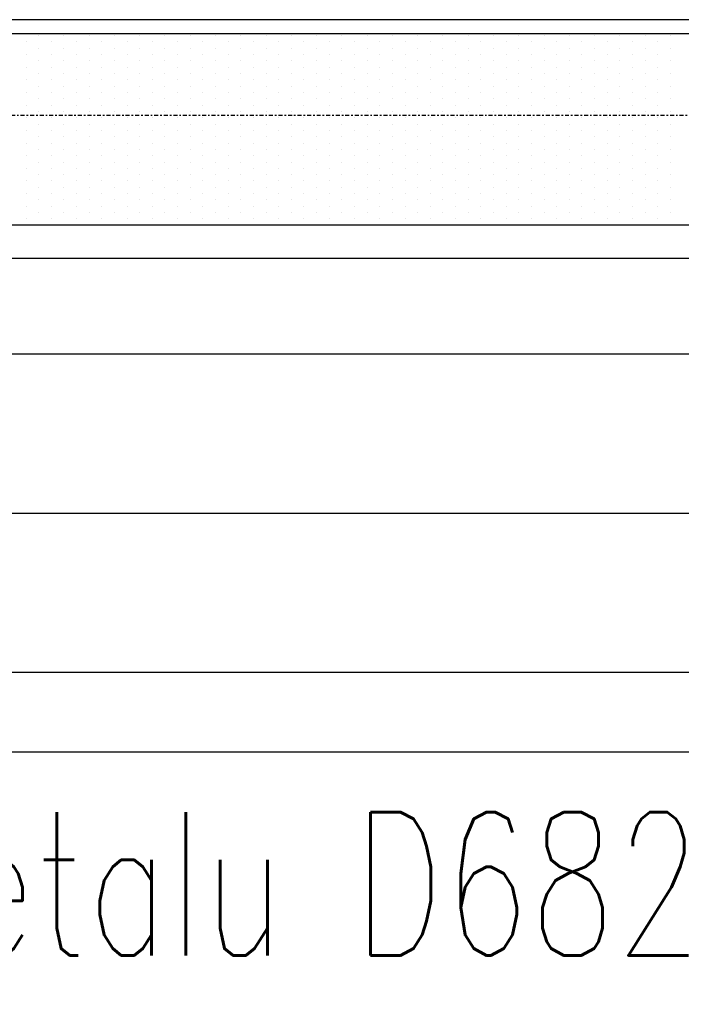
# Model space of a CAD drawing. Header units: inches. Extents: x -145354 to -97635, y 38777 to 78670.
# Tile 107 of 231: x -140589 to -140548, y 50526 to 50588. Entities that reach past the tile are written whole.
import ezdxf

# ---------------------------------------------------------------- set-up
doc = ezdxf.new("R2010")
doc.units = ezdxf.units.IN
doc.header["$MEASUREMENT"] = 0
doc.linetypes.add('DASHDOT', pattern=[1, 0.5, -0.25, 0, -0.25])
doc.linetypes.add('DASHED2', pattern=[0.375, 0.25, -0.125])
for name, color, linetype in [('cokół_widok', 255, 'Continuous'), ('Ele-balustrada', 64, 'Continuous'), ('Okn---okna', 5, 'Continuous'), ('Sc-nadproza kon', 5, 'DASHED2'), ('Sch-opis', 51, 'Continuous'), ('W-idok', 9, 'Continuous'), ('Wyp-grzejniki', 56, 'Continuous')]:
    doc.layers.add(name, color=color, linetype=linetype)
doc.styles.add('ROMANS', font='romans', dxfattribs={"width": 0.85})

# ---------------------------------------------------------------- blocks, each defined once
blk = doc.blocks.new('G_170')
at = {"layer": 'Wyp-grzejniki'}
for p, q in [((0, 0), (-180, 0)), ((-89.379, -0.506), (-89.379, -0.506)), ((-88.585, -0.11), (-88.585, -0.11)), ((-87.791, -0.506), (-87.791, -0.506)), ((-86.998, -0.11), (-86.998, -0.11)), ((-86.204, -0.506), (-86.204, -0.506)), ((-85.41, -0.11), (-85.41, -0.11)), ((-84.616, -0.506), (-84.616, -0.506)), ((-83.823, -0.11), (-83.823, -0.11)), ((-83.029, -0.506), (-83.029, -0.506)), ((-82.235, -0.11), (-82.235, -0.11)), ((-81.441, -0.506), (-81.441, -0.506)), ((-80.648, -0.11), (-80.648, -0.11)), ((-79.854, -0.506), (-79.854, -0.506)), ((-79.06, -0.11), (-79.06, -0.11)), ((-78.266, -0.506), (-78.266, -0.506)), ((-77.473, -0.11), (-77.473, -0.11)), ((-76.679, -0.506), (-76.679, -0.506)), ((-75.885, -0.11), (-75.885, -0.11)), ((-75.091, -0.506), (-75.091, -0.506)), ((-74.298, -0.11), (-74.298, -0.11)), ((-73.504, -0.506), (-73.504, -0.506)), ((-72.71, -0.11), (-72.71, -0.11)), ((-71.916, -0.506), (-71.916, -0.506)), ((-71.123, -0.11), (-71.123, -0.11)), ((-70.329, -0.506), (-70.329, -0.506)), ((-69.535, -0.11), (-69.535, -0.11)), ((-68.741, -0.506), (-68.741, -0.506)), ((-67.948, -0.11), (-67.948, -0.11)), ((-67.154, -0.506), (-67.154, -0.506)), ((-66.36, -0.11), (-66.36, -0.11)), ((-65.566, -0.506), (-65.566, -0.506)), ((-64.773, -0.11), (-64.773, -0.11)), ((-63.979, -0.506), (-63.979, -0.506)), ((-63.185, -0.11), (-63.185, -0.11)), ((-62.391, -0.506), (-62.391, -0.506)), ((-61.598, -0.11), (-61.598, -0.11)), ((-60.804, -0.506), (-60.804, -0.506)), ((-60.01, -0.11), (-60.01, -0.11)), ((-59.216, -0.506), (-59.216, -0.506)), ((-58.423, -0.11), (-58.423, -0.11)), ((-57.629, -0.506), (-57.629, -0.506)), ((-56.835, -0.11), (-56.835, -0.11)), ((-56.041, -0.506), (-56.041, -0.506)), ((-55.248, -0.11), (-55.248, -0.11)), ((-54.454, -0.506), (-54.454, -0.506)), ((-53.66, -0.11), (-53.66, -0.11)), ((-52.866, -0.506), (-52.866, -0.506)), ((-52.073, -0.11), (-52.073, -0.11)), ((-51.279, -0.506), (-51.279, -0.506)), ((-50.485, -0.11), (-50.485, -0.11)), ((-49.691, -0.506), (-49.691, -0.506)), ((-48.898, -0.11), (-48.898, -0.11)), ((-88.585, -0.903), (-88.585, -0.903)), ((-86.998, -0.903), (-86.998, -0.903)), ((-85.41, -0.903), (-85.41, -0.903)), ((-83.823, -0.903), (-83.823, -0.903)), ((-82.235, -0.903), (-82.235, -0.903)), ((-80.648, -0.903), (-80.648, -0.903)), ((-79.06, -0.903), (-79.06, -0.903)), ((-77.473, -0.903), (-77.473, -0.903)), ((-75.885, -0.903), (-75.885, -0.903)), ((-74.298, -0.903), (-74.298, -0.903)), ((-72.71, -0.903), (-72.71, -0.903)), ((-71.123, -0.903), (-71.123, -0.903)), ((-69.535, -0.903), (-69.535, -0.903)), ((-67.948, -0.903), (-67.948, -0.903)), ((-66.36, -0.903), (-66.36, -0.903)), ((-64.773, -0.903), (-64.773, -0.903)), ((-63.185, -0.903), (-63.185, -0.903)), ((-61.598, -0.903), (-61.598, -0.903)), ((-60.01, -0.903), (-60.01, -0.903)), ((-58.423, -0.903), (-58.423, -0.903)), ((-56.835, -0.903), (-56.835, -0.903)), ((-55.248, -0.903), (-55.248, -0.903)), ((-53.66, -0.903), (-53.66, -0.903)), ((-52.073, -0.903), (-52.073, -0.903)), ((-50.485, -0.903), (-50.485, -0.903)), ((-48.898, -0.903), (-48.898, -0.903)), ((-89.379, -1.3), (-89.379, -1.3)), ((-88.585, -1.697), (-88.585, -1.697)), ((-87.791, -1.3), (-87.791, -1.3)), ((-86.998, -1.697), (-86.998, -1.697)), ((-86.204, -1.3), (-86.204, -1.3)), ((-85.41, -1.697), (-85.41, -1.697)), ((-84.616, -1.3), (-84.616, -1.3)), ((-83.823, -1.697), (-83.823, -1.697)), ((-83.029, -1.3), (-83.029, -1.3)), ((-82.235, -1.697), (-82.235, -1.697)), ((-81.441, -1.3), (-81.441, -1.3)), ((-80.648, -1.697), (-80.648, -1.697)), ((-79.854, -1.3), (-79.854, -1.3)), ((-79.06, -1.697), (-79.06, -1.697)), ((-78.266, -1.3), (-78.266, -1.3)), ((-77.473, -1.697), (-77.473, -1.697)), ((-76.679, -1.3), (-76.679, -1.3)), ((-75.885, -1.697), (-75.885, -1.697)), ((-75.091, -1.3), (-75.091, -1.3)), ((-74.298, -1.697), (-74.298, -1.697)), ((-73.504, -1.3), (-73.504, -1.3)), ((-72.71, -1.697), (-72.71, -1.697)), ((-71.916, -1.3), (-71.916, -1.3)), ((-71.123, -1.697), (-71.123, -1.697)), ((-70.329, -1.3), (-70.329, -1.3)), ((-69.535, -1.697), (-69.535, -1.697)), ((-68.741, -1.3), (-68.741, -1.3)), ((-67.948, -1.697), (-67.948, -1.697)), ((-67.154, -1.3), (-67.154, -1.3)), ((-66.36, -1.697), (-66.36, -1.697)), ((-65.566, -1.3), (-65.566, -1.3)), ((-64.773, -1.697), (-64.773, -1.697)), ((-63.979, -1.3), (-63.979, -1.3)), ((-63.185, -1.697), (-63.185, -1.697)), ((-62.391, -1.3), (-62.391, -1.3)), ((-61.598, -1.697), (-61.598, -1.697)), ((-60.804, -1.3), (-60.804, -1.3)), ((-60.01, -1.697), (-60.01, -1.697)), ((-59.216, -1.3), (-59.216, -1.3)), ((-58.423, -1.697), (-58.423, -1.697)), ((-57.629, -1.3), (-57.629, -1.3)), ((-56.835, -1.697), (-56.835, -1.697)), ((-56.041, -1.3), (-56.041, -1.3)), ((-55.248, -1.697), (-55.248, -1.697)), ((-54.454, -1.3), (-54.454, -1.3)), ((-53.66, -1.697), (-53.66, -1.697)), ((-52.866, -1.3), (-52.866, -1.3)), ((-52.073, -1.697), (-52.073, -1.697)), ((-51.279, -1.3), (-51.279, -1.3)), ((-50.485, -1.697), (-50.485, -1.697)), ((-49.691, -1.3), (-49.691, -1.3)), ((-48.898, -1.697), (-48.898, -1.697)), ((-89.379, -2.094), (-89.379, -2.094)), ((-87.791, -2.094), (-87.791, -2.094)), ((-86.204, -2.094), (-86.204, -2.094)), ((-84.616, -2.094), (-84.616, -2.094)), ((-83.029, -2.094), (-83.029, -2.094)), ((-81.441, -2.094), (-81.441, -2.094)), ((-79.854, -2.094), (-79.854, -2.094)), ((-78.266, -2.094), (-78.266, -2.094)), ((-76.679, -2.094), (-76.679, -2.094)), ((-75.091, -2.094), (-75.091, -2.094)), ((-73.504, -2.094), (-73.504, -2.094)), ((-71.916, -2.094), (-71.916, -2.094)), ((-70.329, -2.094), (-70.329, -2.094)), ((-68.741, -2.094), (-68.741, -2.094)), ((-67.154, -2.094), (-67.154, -2.094)), ((-65.566, -2.094), (-65.566, -2.094)), ((-63.979, -2.094), (-63.979, -2.094)), ((-62.391, -2.094), (-62.391, -2.094)), ((-60.804, -2.094), (-60.804, -2.094)), ((-59.216, -2.094), (-59.216, -2.094)), ((-57.629, -2.094), (-57.629, -2.094)), ((-56.041, -2.094), (-56.041, -2.094)), ((-54.454, -2.094), (-54.454, -2.094)), ((-52.866, -2.094), (-52.866, -2.094)), ((-51.279, -2.094), (-51.279, -2.094)), ((-49.691, -2.094), (-49.691, -2.094)), ((-89.379, -2.888), (-89.379, -2.888)), ((-88.585, -2.491), (-88.585, -2.491)), ((-87.791, -2.888), (-87.791, -2.888)), ((-86.998, -2.491), (-86.998, -2.491)), ((-86.204, -2.888), (-86.204, -2.888)), ((-85.41, -2.491), (-85.41, -2.491)), ((-84.616, -2.888), (-84.616, -2.888)), ((-83.823, -2.491), (-83.823, -2.491)), ((-83.029, -2.888), (-83.029, -2.888)), ((-82.235, -2.491), (-82.235, -2.491)), ((-81.441, -2.888), (-81.441, -2.888)), ((-80.648, -2.491), (-80.648, -2.491)), ((-79.854, -2.888), (-79.854, -2.888)), ((-79.06, -2.491), (-79.06, -2.491)), ((-78.266, -2.888), (-78.266, -2.888)), ((-77.473, -2.491), (-77.473, -2.491)), ((-76.679, -2.888), (-76.679, -2.888)), ((-75.885, -2.491), (-75.885, -2.491)), ((-75.091, -2.888), (-75.091, -2.888)), ((-74.298, -2.491), (-74.298, -2.491)), ((-73.504, -2.888), (-73.504, -2.888)), ((-72.71, -2.491), (-72.71, -2.491)), ((-71.916, -2.888), (-71.916, -2.888)), ((-71.123, -2.491), (-71.123, -2.491)), ((-70.329, -2.888), (-70.329, -2.888)), ((-69.535, -2.491), (-69.535, -2.491)), ((-68.741, -2.888), (-68.741, -2.888)), ((-67.948, -2.491), (-67.948, -2.491)), ((-67.154, -2.888), (-67.154, -2.888)), ((-66.36, -2.491), (-66.36, -2.491)), ((-65.566, -2.888), (-65.566, -2.888)), ((-64.773, -2.491), (-64.773, -2.491)), ((-63.979, -2.888), (-63.979, -2.888)), ((-63.185, -2.491), (-63.185, -2.491)), ((-62.391, -2.888), (-62.391, -2.888)), ((-61.598, -2.491), (-61.598, -2.491)), ((-60.804, -2.888), (-60.804, -2.888)), ((-60.01, -2.491), (-60.01, -2.491)), ((-59.216, -2.888), (-59.216, -2.888)), ((-58.423, -2.491), (-58.423, -2.491)), ((-57.629, -2.888), (-57.629, -2.888)), ((-56.835, -2.491), (-56.835, -2.491)), ((-56.041, -2.888), (-56.041, -2.888)), ((-55.248, -2.491), (-55.248, -2.491)), ((-54.454, -2.888), (-54.454, -2.888)), ((-53.66, -2.491), (-53.66, -2.491)), ((-52.866, -2.888), (-52.866, -2.888)), ((-52.073, -2.491), (-52.073, -2.491)), ((-51.279, -2.888), (-51.279, -2.888)), ((-50.485, -2.491), (-50.485, -2.491)), ((-49.691, -2.888), (-49.691, -2.888)), ((-48.898, -2.491), (-48.898, -2.491)), ((-89.379, -3.681), (-89.379, -3.681)), ((-88.585, -3.285), (-88.585, -3.285)), ((-87.791, -3.681), (-87.791, -3.681)), ((-86.998, -3.285), (-86.998, -3.285)), ((-86.204, -3.681), (-86.204, -3.681)), ((-85.41, -3.285), (-85.41, -3.285)), ((-84.616, -3.681), (-84.616, -3.681)), ((-83.823, -3.285), (-83.823, -3.285)), ((-83.029, -3.681), (-83.029, -3.681)), ((-82.235, -3.285), (-82.235, -3.285)), ((-81.441, -3.681), (-81.441, -3.681)), ((-80.648, -3.285), (-80.648, -3.285)), ((-79.854, -3.681), (-79.854, -3.681)), ((-79.06, -3.285), (-79.06, -3.285)), ((-78.266, -3.681), (-78.266, -3.681)), ((-77.473, -3.285), (-77.473, -3.285)), ((-76.679, -3.681), (-76.679, -3.681)), ((-75.885, -3.285), (-75.885, -3.285)), ((-75.091, -3.681), (-75.091, -3.681)), ((-74.298, -3.285), (-74.298, -3.285)), ((-73.504, -3.681), (-73.504, -3.681)), ((-72.71, -3.285), (-72.71, -3.285)), ((-71.916, -3.681), (-71.916, -3.681)), ((-71.123, -3.285), (-71.123, -3.285)), ((-70.329, -3.681), (-70.329, -3.681)), ((-69.535, -3.285), (-69.535, -3.285)), ((-68.741, -3.681), (-68.741, -3.681)), ((-67.948, -3.285), (-67.948, -3.285)), ((-67.154, -3.681), (-67.154, -3.681)), ((-66.36, -3.285), (-66.36, -3.285)), ((-65.566, -3.681), (-65.566, -3.681)), ((-64.773, -3.285), (-64.773, -3.285)), ((-63.979, -3.681), (-63.979, -3.681)), ((-63.185, -3.285), (-63.185, -3.285)), ((-62.391, -3.681), (-62.391, -3.681)), ((-61.598, -3.285), (-61.598, -3.285)), ((-60.804, -3.681), (-60.804, -3.681)), ((-60.01, -3.285), (-60.01, -3.285)), ((-59.216, -3.681), (-59.216, -3.681)), ((-58.423, -3.285), (-58.423, -3.285)), ((-57.629, -3.681), (-57.629, -3.681)), ((-56.835, -3.285), (-56.835, -3.285)), ((-56.041, -3.681), (-56.041, -3.681)), ((-55.248, -3.285), (-55.248, -3.285)), ((-54.454, -3.681), (-54.454, -3.681)), ((-53.66, -3.285), (-53.66, -3.285)), ((-52.866, -3.681), (-52.866, -3.681)), ((-52.073, -3.285), (-52.073, -3.285)), ((-51.279, -3.681), (-51.279, -3.681)), ((-50.485, -3.285), (-50.485, -3.285)), ((-49.691, -3.681), (-49.691, -3.681)), ((-48.898, -3.285), (-48.898, -3.285)), ((-88.585, -4.078), (-88.585, -4.078)), ((-86.998, -4.078), (-86.998, -4.078)), ((-85.41, -4.078), (-85.41, -4.078)), ((-83.823, -4.078), (-83.823, -4.078)), ((-82.235, -4.078), (-82.235, -4.078)), ((-80.648, -4.078), (-80.648, -4.078)), ((-79.06, -4.078), (-79.06, -4.078)), ((-77.473, -4.078), (-77.473, -4.078)), ((-75.885, -4.078), (-75.885, -4.078)), ((-74.298, -4.078), (-74.298, -4.078)), ((-72.71, -4.078), (-72.71, -4.078)), ((-71.123, -4.078), (-71.123, -4.078)), ((-69.535, -4.078), (-69.535, -4.078)), ((-67.948, -4.078), (-67.948, -4.078)), ((-66.36, -4.078), (-66.36, -4.078)), ((-64.773, -4.078), (-64.773, -4.078)), ((-63.185, -4.078), (-63.185, -4.078)), ((-61.598, -4.078), (-61.598, -4.078)), ((-60.01, -4.078), (-60.01, -4.078)), ((-58.423, -4.078), (-58.423, -4.078)), ((-56.835, -4.078), (-56.835, -4.078)), ((-55.248, -4.078), (-55.248, -4.078)), ((-53.66, -4.078), (-53.66, -4.078)), ((-52.073, -4.078), (-52.073, -4.078)), ((-50.485, -4.078), (-50.485, -4.078)), ((-48.898, -4.078), (-48.898, -4.078)), ((-89.379, -4.475), (-89.379, -4.475)), ((-88.585, -4.872), (-88.585, -4.872)), ((-87.791, -4.475), (-87.791, -4.475)), ((-86.998, -4.872), (-86.998, -4.872)), ((-86.204, -4.475), (-86.204, -4.475)), ((-85.41, -4.872), (-85.41, -4.872)), ((-84.616, -4.475), (-84.616, -4.475)), ((-83.823, -4.872), (-83.823, -4.872)), ((-83.029, -4.475), (-83.029, -4.475)), ((-82.235, -4.872), (-82.235, -4.872)), ((-81.441, -4.475), (-81.441, -4.475)), ((-80.648, -4.872), (-80.648, -4.872)), ((-79.854, -4.475), (-79.854, -4.475)), ((-79.06, -4.872), (-79.06, -4.872)), ((-78.266, -4.475), (-78.266, -4.475)), ((-77.473, -4.872), (-77.473, -4.872)), ((-76.679, -4.475), (-76.679, -4.475)), ((-75.885, -4.872), (-75.885, -4.872)), ((-75.091, -4.475), (-75.091, -4.475)), ((-74.298, -4.872), (-74.298, -4.872)), ((-73.504, -4.475), (-73.504, -4.475)), ((-72.71, -4.872), (-72.71, -4.872)), ((-71.916, -4.475), (-71.916, -4.475)), ((-71.123, -4.872), (-71.123, -4.872)), ((-70.329, -4.475), (-70.329, -4.475)), ((-69.535, -4.872), (-69.535, -4.872)), ((-68.741, -4.475), (-68.741, -4.475)), ((-67.948, -4.872), (-67.948, -4.872)), ((-67.154, -4.475), (-67.154, -4.475)), ((-66.36, -4.872), (-66.36, -4.872)), ((-65.566, -4.475), (-65.566, -4.475)), ((-64.773, -4.872), (-64.773, -4.872)), ((-63.979, -4.475), (-63.979, -4.475)), ((-63.185, -4.872), (-63.185, -4.872)), ((-62.391, -4.475), (-62.391, -4.475)), ((-61.598, -4.872), (-61.598, -4.872)), ((-60.804, -4.475), (-60.804, -4.475)), ((-60.01, -4.872), (-60.01, -4.872)), ((-59.216, -4.475), (-59.216, -4.475)), ((-58.423, -4.872), (-58.423, -4.872)), ((-57.629, -4.475), (-57.629, -4.475)), ((-56.835, -4.872), (-56.835, -4.872)), ((-56.041, -4.475), (-56.041, -4.475)), ((-55.248, -4.872), (-55.248, -4.872)), ((-54.454, -4.475), (-54.454, -4.475)), ((-53.66, -4.872), (-53.66, -4.872)), ((-52.866, -4.475), (-52.866, -4.475)), ((-52.073, -4.872), (-52.073, -4.872)), ((-51.279, -4.475), (-51.279, -4.475)), ((-50.485, -4.872), (-50.485, -4.872)), ((-49.691, -4.475), (-49.691, -4.475)), ((-48.898, -4.872), (-48.898, -4.872)), ((-89.379, -5.269), (-89.379, -5.269)), ((-87.791, -5.269), (-87.791, -5.269)), ((-86.204, -5.269), (-86.204, -5.269)), ((-84.616, -5.269), (-84.616, -5.269)), ((-83.029, -5.269), (-83.029, -5.269)), ((-81.441, -5.269), (-81.441, -5.269)), ((-79.854, -5.269), (-79.854, -5.269)), ((-78.266, -5.269), (-78.266, -5.269)), ((-76.679, -5.269), (-76.679, -5.269)), ((-75.091, -5.269), (-75.091, -5.269)), ((-73.504, -5.269), (-73.504, -5.269)), ((-71.916, -5.269), (-71.916, -5.269)), ((-70.329, -5.269), (-70.329, -5.269)), ((-68.741, -5.269), (-68.741, -5.269)), ((-67.154, -5.269), (-67.154, -5.269)), ((-65.566, -5.269), (-65.566, -5.269)), ((-63.979, -5.269), (-63.979, -5.269)), ((-62.391, -5.269), (-62.391, -5.269)), ((-60.804, -5.269), (-60.804, -5.269)), ((-59.216, -5.269), (-59.216, -5.269)), ((-57.629, -5.269), (-57.629, -5.269)), ((-56.041, -5.269), (-56.041, -5.269)), ((-54.454, -5.269), (-54.454, -5.269)), ((-52.866, -5.269), (-52.866, -5.269)), ((-51.279, -5.269), (-51.279, -5.269)), ((-49.691, -5.269), (-49.691, -5.269)), ((-89.379, -6.063), (-89.379, -6.063)), ((-88.585, -5.666), (-88.585, -5.666)), ((-87.791, -6.063), (-87.791, -6.063)), ((-86.998, -5.666), (-86.998, -5.666)), ((-86.204, -6.063), (-86.204, -6.063)), ((-85.41, -5.666), (-85.41, -5.666)), ((-84.616, -6.063), (-84.616, -6.063)), ((-83.823, -5.666), (-83.823, -5.666)), ((-83.029, -6.063), (-83.029, -6.063)), ((-82.235, -5.666), (-82.235, -5.666)), ((-81.441, -6.063), (-81.441, -6.063)), ((-80.648, -5.666), (-80.648, -5.666)), ((-79.854, -6.063), (-79.854, -6.063)), ((-79.06, -5.666), (-79.06, -5.666)), ((-78.266, -6.063), (-78.266, -6.063)), ((-77.473, -5.666), (-77.473, -5.666)), ((-76.679, -6.063), (-76.679, -6.063)), ((-75.885, -5.666), (-75.885, -5.666)), ((-75.091, -6.063), (-75.091, -6.063)), ((-74.298, -5.666), (-74.298, -5.666)), ((-73.504, -6.063), (-73.504, -6.063)), ((-72.71, -5.666), (-72.71, -5.666)), ((-71.916, -6.063), (-71.916, -6.063)), ((-71.123, -5.666), (-71.123, -5.666)), ((-70.329, -6.063), (-70.329, -6.063)), ((-69.535, -5.666), (-69.535, -5.666)), ((-68.741, -6.063), (-68.741, -6.063)), ((-67.948, -5.666), (-67.948, -5.666)), ((-67.154, -6.063), (-67.154, -6.063)), ((-66.36, -5.666), (-66.36, -5.666)), ((-65.566, -6.063), (-65.566, -6.063)), ((-64.773, -5.666), (-64.773, -5.666)), ((-63.979, -6.063), (-63.979, -6.063)), ((-63.185, -5.666), (-63.185, -5.666)), ((-62.391, -6.063), (-62.391, -6.063)), ((-61.598, -5.666), (-61.598, -5.666)), ((-60.804, -6.063), (-60.804, -6.063)), ((-60.01, -5.666), (-60.01, -5.666)), ((-59.216, -6.063), (-59.216, -6.063)), ((-58.423, -5.666), (-58.423, -5.666)), ((-57.629, -6.063), (-57.629, -6.063)), ((-56.835, -5.666), (-56.835, -5.666)), ((-56.041, -6.063), (-56.041, -6.063)), ((-55.248, -5.666), (-55.248, -5.666)), ((-54.454, -6.063), (-54.454, -6.063)), ((-53.66, -5.666), (-53.66, -5.666)), ((-52.866, -6.063), (-52.866, -6.063)), ((-52.073, -5.666), (-52.073, -5.666)), ((-51.279, -6.063), (-51.279, -6.063)), ((-50.485, -5.666), (-50.485, -5.666)), ((-49.691, -6.063), (-49.691, -6.063)), ((-48.898, -5.666), (-48.898, -5.666)), ((-88.585, -6.46), (-88.585, -6.46)), ((-86.998, -6.46), (-86.998, -6.46)), ((-85.41, -6.46), (-85.41, -6.46)), ((-83.823, -6.46), (-83.823, -6.46)), ((-82.235, -6.46), (-82.235, -6.46)), ((-80.648, -6.46), (-80.648, -6.46)), ((-79.06, -6.46), (-79.06, -6.46)), ((-77.473, -6.46), (-77.473, -6.46)), ((-75.885, -6.46), (-75.885, -6.46)), ((-74.298, -6.46), (-74.298, -6.46)), ((-72.71, -6.46), (-72.71, -6.46)), ((-71.123, -6.46), (-71.123, -6.46)), ((-69.535, -6.46), (-69.535, -6.46)), ((-67.948, -6.46), (-67.948, -6.46)), ((-66.36, -6.46), (-66.36, -6.46)), ((-64.773, -6.46), (-64.773, -6.46)), ((-63.185, -6.46), (-63.185, -6.46)), ((-61.598, -6.46), (-61.598, -6.46)), ((-60.01, -6.46), (-60.01, -6.46)), ((-58.423, -6.46), (-58.423, -6.46)), ((-56.835, -6.46), (-56.835, -6.46)), ((-55.248, -6.46), (-55.248, -6.46)), ((-53.66, -6.46), (-53.66, -6.46)), ((-52.073, -6.46), (-52.073, -6.46)), ((-50.485, -6.46), (-50.485, -6.46)), ((-48.898, -6.46), (-48.898, -6.46)), ((-89.379, -6.856), (-89.379, -6.856)), ((-88.585, -7.253), (-88.585, -7.253)), ((-87.791, -6.856), (-87.791, -6.856)), ((-86.998, -7.253), (-86.998, -7.253)), ((-86.204, -6.856), (-86.204, -6.856)), ((-85.41, -7.253), (-85.41, -7.253)), ((-84.616, -6.856), (-84.616, -6.856)), ((-83.823, -7.253), (-83.823, -7.253)), ((-83.029, -6.856), (-83.029, -6.856)), ((-82.235, -7.253), (-82.235, -7.253)), ((-81.441, -6.856), (-81.441, -6.856)), ((-80.648, -7.253), (-80.648, -7.253)), ((-79.854, -6.856), (-79.854, -6.856)), ((-79.06, -7.253), (-79.06, -7.253)), ((-78.266, -6.856), (-78.266, -6.856)), ((-77.473, -7.253), (-77.473, -7.253)), ((-76.679, -6.856), (-76.679, -6.856)), ((-75.885, -7.253), (-75.885, -7.253)), ((-75.091, -6.856), (-75.091, -6.856)), ((-74.298, -7.253), (-74.298, -7.253)), ((-73.504, -6.856), (-73.504, -6.856)), ((-72.71, -7.253), (-72.71, -7.253)), ((-71.916, -6.856), (-71.916, -6.856)), ((-71.123, -7.253), (-71.123, -7.253)), ((-70.329, -6.856), (-70.329, -6.856)), ((-69.535, -7.253), (-69.535, -7.253)), ((-68.741, -6.856), (-68.741, -6.856)), ((-67.948, -7.253), (-67.948, -7.253)), ((-67.154, -6.856), (-67.154, -6.856)), ((-66.36, -7.253), (-66.36, -7.253)), ((-65.566, -6.856), (-65.566, -6.856)), ((-64.773, -7.253), (-64.773, -7.253)), ((-63.979, -6.856), (-63.979, -6.856)), ((-63.185, -7.253), (-63.185, -7.253)), ((-62.391, -6.856), (-62.391, -6.856)), ((-61.598, -7.253), (-61.598, -7.253)), ((-60.804, -6.856), (-60.804, -6.856)), ((-60.01, -7.253), (-60.01, -7.253)), ((-59.216, -6.856), (-59.216, -6.856)), ((-58.423, -7.253), (-58.423, -7.253)), ((-57.629, -6.856), (-57.629, -6.856)), ((-56.835, -7.253), (-56.835, -7.253)), ((-56.041, -6.856), (-56.041, -6.856)), ((-55.248, -7.253), (-55.248, -7.253)), ((-54.454, -6.856), (-54.454, -6.856)), ((-53.66, -7.253), (-53.66, -7.253)), ((-52.866, -6.856), (-52.866, -6.856)), ((-52.073, -7.253), (-52.073, -7.253)), ((-51.279, -6.856), (-51.279, -6.856)), ((-50.485, -7.253), (-50.485, -7.253)), ((-49.691, -6.856), (-49.691, -6.856)), ((-48.898, -7.253), (-48.898, -7.253)), ((-89.379, -7.65), (-89.379, -7.65)), ((-87.791, -7.65), (-87.791, -7.65)), ((-86.204, -7.65), (-86.204, -7.65)), ((-84.616, -7.65), (-84.616, -7.65)), ((-83.029, -7.65), (-83.029, -7.65)), ((-81.441, -7.65), (-81.441, -7.65)), ((-79.854, -7.65), (-79.854, -7.65)), ((-78.266, -7.65), (-78.266, -7.65)), ((-76.679, -7.65), (-76.679, -7.65)), ((-75.091, -7.65), (-75.091, -7.65)), ((-73.504, -7.65), (-73.504, -7.65)), ((-71.916, -7.65), (-71.916, -7.65)), ((-70.329, -7.65), (-70.329, -7.65)), ((-68.741, -7.65), (-68.741, -7.65)), ((-67.154, -7.65), (-67.154, -7.65)), ((-65.566, -7.65), (-65.566, -7.65)), ((-63.979, -7.65), (-63.979, -7.65)), ((-62.391, -7.65), (-62.391, -7.65)), ((-60.804, -7.65), (-60.804, -7.65)), ((-59.216, -7.65), (-59.216, -7.65)), ((-57.629, -7.65), (-57.629, -7.65)), ((-56.041, -7.65), (-56.041, -7.65)), ((-54.454, -7.65), (-54.454, -7.65)), ((-52.866, -7.65), (-52.866, -7.65)), ((-51.279, -7.65), (-51.279, -7.65)), ((-49.691, -7.65), (-49.691, -7.65)), ((-89.379, -8.444), (-89.379, -8.444)), ((-88.585, -8.047), (-88.585, -8.047)), ((-87.791, -8.444), (-87.791, -8.444)), ((-86.998, -8.047), (-86.998, -8.047)), ((-86.204, -8.444), (-86.204, -8.444)), ((-85.41, -8.047), (-85.41, -8.047)), ((-84.616, -8.444), (-84.616, -8.444)), ((-83.823, -8.047), (-83.823, -8.047)), ((-83.029, -8.444), (-83.029, -8.444)), ((-82.235, -8.047), (-82.235, -8.047)), ((-81.441, -8.444), (-81.441, -8.444)), ((-80.648, -8.047), (-80.648, -8.047)), ((-79.854, -8.444), (-79.854, -8.444)), ((-79.06, -8.047), (-79.06, -8.047)), ((-78.266, -8.444), (-78.266, -8.444)), ((-77.473, -8.047), (-77.473, -8.047)), ((-76.679, -8.444), (-76.679, -8.444)), ((-75.885, -8.047), (-75.885, -8.047)), ((-75.091, -8.444), (-75.091, -8.444)), ((-74.298, -8.047), (-74.298, -8.047)), ((-73.504, -8.444), (-73.504, -8.444)), ((-72.71, -8.047), (-72.71, -8.047)), ((-71.916, -8.444), (-71.916, -8.444)), ((-71.123, -8.047), (-71.123, -8.047)), ((-70.329, -8.444), (-70.329, -8.444)), ((-69.535, -8.047), (-69.535, -8.047)), ((-68.741, -8.444), (-68.741, -8.444)), ((-67.948, -8.047), (-67.948, -8.047)), ((-67.154, -8.444), (-67.154, -8.444)), ((-66.36, -8.047), (-66.36, -8.047)), ((-65.566, -8.444), (-65.566, -8.444)), ((-64.773, -8.047), (-64.773, -8.047)), ((-63.979, -8.444), (-63.979, -8.444)), ((-63.185, -8.047), (-63.185, -8.047)), ((-62.391, -8.444), (-62.391, -8.444)), ((-61.598, -8.047), (-61.598, -8.047)), ((-60.804, -8.444), (-60.804, -8.444)), ((-60.01, -8.047), (-60.01, -8.047)), ((-59.216, -8.444), (-59.216, -8.444)), ((-58.423, -8.047), (-58.423, -8.047)), ((-57.629, -8.444), (-57.629, -8.444)), ((-56.835, -8.047), (-56.835, -8.047)), ((-56.041, -8.444), (-56.041, -8.444)), ((-55.248, -8.047), (-55.248, -8.047)), ((-54.454, -8.444), (-54.454, -8.444)), ((-53.66, -8.047), (-53.66, -8.047)), ((-52.866, -8.444), (-52.866, -8.444)), ((-52.073, -8.047), (-52.073, -8.047)), ((-51.279, -8.444), (-51.279, -8.444)), ((-50.485, -8.047), (-50.485, -8.047)), ((-49.691, -8.444), (-49.691, -8.444)), ((-48.898, -8.047), (-48.898, -8.047)), ((-89.379, -9.238), (-89.379, -9.238)), ((-88.585, -8.841), (-88.585, -8.841)), ((-87.791, -9.238), (-87.791, -9.238)), ((-86.998, -8.841), (-86.998, -8.841)), ((-86.204, -9.238), (-86.204, -9.238)), ((-85.41, -8.841), (-85.41, -8.841)), ((-84.616, -9.238), (-84.616, -9.238)), ((-83.823, -8.841), (-83.823, -8.841)), ((-83.029, -9.238), (-83.029, -9.238)), ((-82.235, -8.841), (-82.235, -8.841)), ((-81.441, -9.238), (-81.441, -9.238)), ((-80.648, -8.841), (-80.648, -8.841)), ((-79.854, -9.238), (-79.854, -9.238)), ((-79.06, -8.841), (-79.06, -8.841)), ((-78.266, -9.238), (-78.266, -9.238)), ((-77.473, -8.841), (-77.473, -8.841)), ((-76.679, -9.238), (-76.679, -9.238)), ((-75.885, -8.841), (-75.885, -8.841)), ((-75.091, -9.238), (-75.091, -9.238)), ((-74.298, -8.841), (-74.298, -8.841)), ((-73.504, -9.238), (-73.504, -9.238)), ((-72.71, -8.841), (-72.71, -8.841)), ((-71.916, -9.238), (-71.916, -9.238)), ((-71.123, -8.841), (-71.123, -8.841)), ((-70.329, -9.238), (-70.329, -9.238)), ((-69.535, -8.841), (-69.535, -8.841)), ((-68.741, -9.238), (-68.741, -9.238)), ((-67.948, -8.841), (-67.948, -8.841)), ((-67.154, -9.238), (-67.154, -9.238)), ((-66.36, -8.841), (-66.36, -8.841)), ((-65.566, -9.238), (-65.566, -9.238)), ((-64.773, -8.841), (-64.773, -8.841)), ((-63.979, -9.238), (-63.979, -9.238)), ((-63.185, -8.841), (-63.185, -8.841)), ((-62.391, -9.238), (-62.391, -9.238)), ((-61.598, -8.841), (-61.598, -8.841)), ((-60.804, -9.238), (-60.804, -9.238)), ((-60.01, -8.841), (-60.01, -8.841)), ((-59.216, -9.238), (-59.216, -9.238)), ((-58.423, -8.841), (-58.423, -8.841)), ((-57.629, -9.238), (-57.629, -9.238)), ((-56.835, -8.841), (-56.835, -8.841)), ((-56.041, -9.238), (-56.041, -9.238)), ((-55.248, -8.841), (-55.248, -8.841)), ((-54.454, -9.238), (-54.454, -9.238)), ((-53.66, -8.841), (-53.66, -8.841)), ((-52.866, -9.238), (-52.866, -9.238)), ((-52.073, -8.841), (-52.073, -8.841)), ((-51.279, -9.238), (-51.279, -9.238)), ((-50.485, -8.841), (-50.485, -8.841)), ((-49.691, -9.238), (-49.691, -9.238)), ((-48.898, -8.841), (-48.898, -8.841)), ((-88.585, -9.635), (-88.585, -9.635)), ((-86.998, -9.635), (-86.998, -9.635)), ((-85.41, -9.635), (-85.41, -9.635)), ((-83.823, -9.635), (-83.823, -9.635)), ((-82.235, -9.635), (-82.235, -9.635)), ((-80.648, -9.635), (-80.648, -9.635)), ((-79.06, -9.635), (-79.06, -9.635)), ((-77.473, -9.635), (-77.473, -9.635)), ((-75.885, -9.635), (-75.885, -9.635)), ((-74.298, -9.635), (-74.298, -9.635)), ((-72.71, -9.635), (-72.71, -9.635)), ((-71.123, -9.635), (-71.123, -9.635)), ((-69.535, -9.635), (-69.535, -9.635)), ((-67.948, -9.635), (-67.948, -9.635)), ((-66.36, -9.635), (-66.36, -9.635)), ((-64.773, -9.635), (-64.773, -9.635)), ((-63.185, -9.635), (-63.185, -9.635)), ((-61.598, -9.635), (-61.598, -9.635)), ((-60.01, -9.635), (-60.01, -9.635)), ((-58.423, -9.635), (-58.423, -9.635)), ((-56.835, -9.635), (-56.835, -9.635)), ((-55.248, -9.635), (-55.248, -9.635)), ((-53.66, -9.635), (-53.66, -9.635)), ((-52.073, -9.635), (-52.073, -9.635)), ((-50.485, -9.635), (-50.485, -9.635)), ((-48.898, -9.635), (-48.898, -9.635)), ((-89.379, -10.031), (-89.379, -10.031)), ((-88.585, -10.428), (-88.585, -10.428)), ((-87.791, -10.031), (-87.791, -10.031)), ((-86.998, -10.428), (-86.998, -10.428)), ((-86.204, -10.031), (-86.204, -10.031)), ((-85.41, -10.428), (-85.41, -10.428)), ((-84.616, -10.031), (-84.616, -10.031)), ((-83.823, -10.428), (-83.823, -10.428)), ((-83.029, -10.031), (-83.029, -10.031)), ((-82.235, -10.428), (-82.235, -10.428)), ((-81.441, -10.031), (-81.441, -10.031)), ((-80.648, -10.428), (-80.648, -10.428)), ((-79.854, -10.031), (-79.854, -10.031)), ((-79.06, -10.428), (-79.06, -10.428)), ((-78.266, -10.031), (-78.266, -10.031)), ((-77.473, -10.428), (-77.473, -10.428)), ((-76.679, -10.031), (-76.679, -10.031)), ((-75.885, -10.428), (-75.885, -10.428)), ((-75.091, -10.031), (-75.091, -10.031)), ((-74.298, -10.428), (-74.298, -10.428)), ((-73.504, -10.031), (-73.504, -10.031)), ((-72.71, -10.428), (-72.71, -10.428)), ((-71.916, -10.031), (-71.916, -10.031)), ((-71.123, -10.428), (-71.123, -10.428)), ((-70.329, -10.031), (-70.329, -10.031)), ((-69.535, -10.428), (-69.535, -10.428)), ((-68.741, -10.031), (-68.741, -10.031)), ((-67.948, -10.428), (-67.948, -10.428)), ((-67.154, -10.031), (-67.154, -10.031)), ((-66.36, -10.428), (-66.36, -10.428)), ((-65.566, -10.031), (-65.566, -10.031)), ((-64.773, -10.428), (-64.773, -10.428)), ((-63.979, -10.031), (-63.979, -10.031)), ((-63.185, -10.428), (-63.185, -10.428)), ((-62.391, -10.031), (-62.391, -10.031)), ((-61.598, -10.428), (-61.598, -10.428)), ((-60.804, -10.031), (-60.804, -10.031)), ((-60.01, -10.428), (-60.01, -10.428)), ((-59.216, -10.031), (-59.216, -10.031)), ((-58.423, -10.428), (-58.423, -10.428)), ((-57.629, -10.031), (-57.629, -10.031)), ((-56.835, -10.428), (-56.835, -10.428)), ((-56.041, -10.031), (-56.041, -10.031)), ((-55.248, -10.428), (-55.248, -10.428)), ((-54.454, -10.031), (-54.454, -10.031)), ((-53.66, -10.428), (-53.66, -10.428)), ((-52.866, -10.031), (-52.866, -10.031)), ((-52.073, -10.428), (-52.073, -10.428)), ((-51.279, -10.031), (-51.279, -10.031)), ((-50.485, -10.428), (-50.485, -10.428)), ((-49.691, -10.031), (-49.691, -10.031)), ((-48.898, -10.428), (-48.898, -10.428)), ((-89.379, -10.825), (-89.379, -10.825)), ((-87.791, -10.825), (-87.791, -10.825)), ((-86.204, -10.825), (-86.204, -10.825)), ((-84.616, -10.825), (-84.616, -10.825)), ((-83.029, -10.825), (-83.029, -10.825)), ((-81.441, -10.825), (-81.441, -10.825)), ((-79.854, -10.825), (-79.854, -10.825)), ((-78.266, -10.825), (-78.266, -10.825)), ((-76.679, -10.825), (-76.679, -10.825)), ((-75.091, -10.825), (-75.091, -10.825)), ((-73.504, -10.825), (-73.504, -10.825)), ((-71.916, -10.825), (-71.916, -10.825)), ((-70.329, -10.825), (-70.329, -10.825)), ((-68.741, -10.825), (-68.741, -10.825)), ((-67.154, -10.825), (-67.154, -10.825)), ((-65.566, -10.825), (-65.566, -10.825)), ((-63.979, -10.825), (-63.979, -10.825)), ((-62.391, -10.825), (-62.391, -10.825)), ((-60.804, -10.825), (-60.804, -10.825)), ((-59.216, -10.825), (-59.216, -10.825)), ((-57.629, -10.825), (-57.629, -10.825)), ((-56.041, -10.825), (-56.041, -10.825)), ((-54.454, -10.825), (-54.454, -10.825)), ((-52.866, -10.825), (-52.866, -10.825)), ((-51.279, -10.825), (-51.279, -10.825)), ((-49.691, -10.825), (-49.691, -10.825)), ((-89.379, -11.619), (-89.379, -11.619)), ((-88.585, -11.222), (-88.585, -11.222)), ((-87.791, -11.619), (-87.791, -11.619)), ((-86.998, -11.222), (-86.998, -11.222)), ((-86.204, -11.619), (-86.204, -11.619)), ((-85.41, -11.222), (-85.41, -11.222)), ((-84.616, -11.619), (-84.616, -11.619)), ((-83.823, -11.222), (-83.823, -11.222)), ((-83.029, -11.619), (-83.029, -11.619)), ((-82.235, -11.222), (-82.235, -11.222)), ((-81.441, -11.619), (-81.441, -11.619)), ((-80.648, -11.222), (-80.648, -11.222)), ((-79.854, -11.619), (-79.854, -11.619)), ((-79.06, -11.222), (-79.06, -11.222)), ((-78.266, -11.619), (-78.266, -11.619)), ((-77.473, -11.222), (-77.473, -11.222)), ((-76.679, -11.619), (-76.679, -11.619)), ((-75.885, -11.222), (-75.885, -11.222)), ((-75.091, -11.619), (-75.091, -11.619)), ((-74.298, -11.222), (-74.298, -11.222)), ((-73.504, -11.619), (-73.504, -11.619)), ((-72.71, -11.222), (-72.71, -11.222)), ((-71.916, -11.619), (-71.916, -11.619)), ((-71.123, -11.222), (-71.123, -11.222)), ((-70.329, -11.619), (-70.329, -11.619)), ((-69.535, -11.222), (-69.535, -11.222)), ((-68.741, -11.619), (-68.741, -11.619)), ((-67.948, -11.222), (-67.948, -11.222)), ((-67.154, -11.619), (-67.154, -11.619)), ((-66.36, -11.222), (-66.36, -11.222)), ((-65.566, -11.619), (-65.566, -11.619)), ((-64.773, -11.222), (-64.773, -11.222)), ((-63.979, -11.619), (-63.979, -11.619)), ((-63.185, -11.222), (-63.185, -11.222)), ((-62.391, -11.619), (-62.391, -11.619)), ((-61.598, -11.222), (-61.598, -11.222)), ((-60.804, -11.619), (-60.804, -11.619)), ((-60.01, -11.222), (-60.01, -11.222)), ((-59.216, -11.619), (-59.216, -11.619)), ((-58.423, -11.222), (-58.423, -11.222)), ((-57.629, -11.619), (-57.629, -11.619)), ((-56.835, -11.222), (-56.835, -11.222)), ((-56.041, -11.619), (-56.041, -11.619)), ((-55.248, -11.222), (-55.248, -11.222)), ((-54.454, -11.619), (-54.454, -11.619)), ((-53.66, -11.222), (-53.66, -11.222)), ((-52.866, -11.619), (-52.866, -11.619)), ((-52.073, -11.222), (-52.073, -11.222)), ((-51.279, -11.619), (-51.279, -11.619)), ((-50.485, -11.222), (-50.485, -11.222)), ((-49.691, -11.619), (-49.691, -11.619)), ((-48.898, -11.222), (-48.898, -11.222)), ((-180, -12), (0, -12))]:
    blk.add_line(p, q, dxfattribs=at)

msp = doc.modelspace()

# ---------------------------------------------------------------- linework, layer by layer
at = {"layer": 'cokół_widok'}
msp.add_lwpolyline([(-140441.65, 50546.717), (-140441.65, 50556.717), (-140744.301, 50556.717), (-140744.301, 50546.717)], dxfattribs=at)
at = {"layer": 'Ele-balustrada'}
for p, q in [((-140431.65, 50546.717), (-140754.301, 50546.717)), ((-140431.65, 50541.717), (-140754.301, 50541.717))]:
    msp.add_line(p, q, dxfattribs=at)
at = {"layer": 'Okn---okna'}
for points in [[(-140428.65, 50572.717), (-140752.638, 50572.717)], [(-140428.65, 50566.717), (-140752.638, 50566.717)]]:
    msp.add_lwpolyline(points, dxfattribs=at)
at = {"layer": 'Sc-nadproza kon', "linetype": 'DASHDOT', "ltscale": 0.5}
msp.add_line((-140757.301, 50581.712), (-140428.65, 50581.717), dxfattribs=at)
at = {"layer": 'W-idok'}
msp.add_line((-140428.65, 50587.717), (-140757.301, 50587.717), dxfattribs=at)

# ---------------------------------------------------------------- block references
at = {"layer": 'Wyp-grzejniki'}
msp.add_blockref('G_170', (-140499.583, 50586.826), dxfattribs=at)

# ---------------------------------------------------------------- texts
at = {"layer": 'Sch-opis', "style": 'ROMANS', "width": 0.7}
msp.add_text('BALUSTRADA BB5 mocowanie wg.detalu D682/1 ', height=9, dxfattribs=at).set_placement((-140740.115, 50528.959))

doc.saveas('drawing.dxf')
